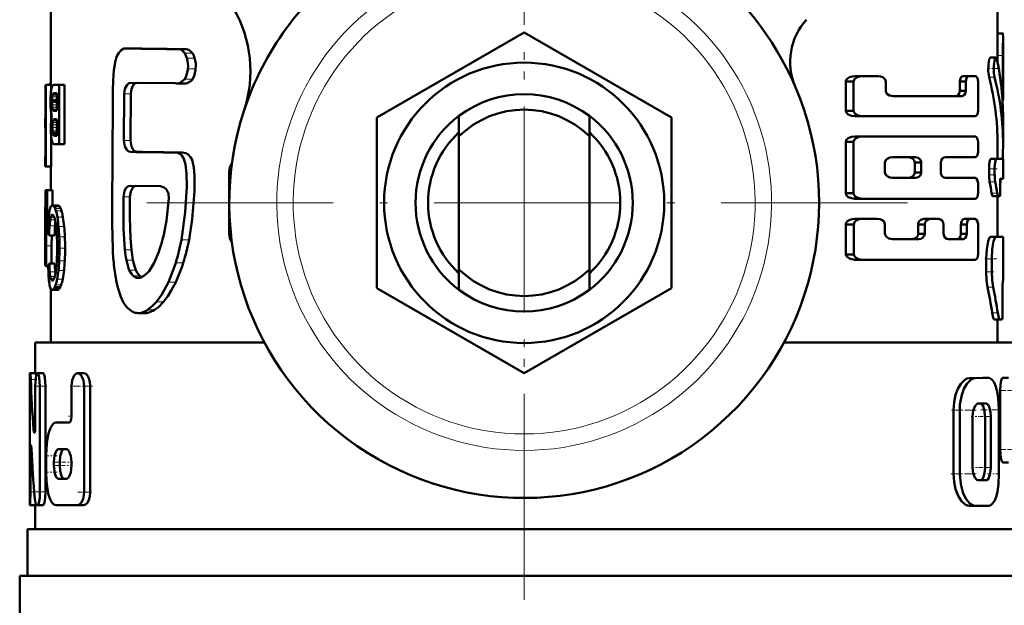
# Model space of a CAD drawing. Extents: x -1438 to 1837, y -1650 to 612.
# Tile 22 of 89: x -56 to 8, y -871 to -833. Entities that reach past the tile are written whole.
import ezdxf

# ---------------------------------------------------------------- set-up
doc = ezdxf.new("R2010")
doc.units = 0
doc.linetypes.add('DASHDOT', pattern=[18.5, 12, -3, 0.5, -3])

msp = doc.modelspace()

# ---------------------------------------------------------------- linework, layer by layer
at = {"color": 7, "linetype": 'DASHDOT', "lineweight": 18}
for p, q in [((-23.209, -819.926), (-23.209, -869.326)), ((-23.209, -821.176), (-23.209, -886.577)), ((1.491, -844.626), (-47.909, -844.626))]:
    msp.add_line(p, q, dxfattribs=at)
at = {"color": 7, "lineweight": 50}
for p, q in [((-53.709, -837.035), (-53.709, -831.126)), ((7.291, -831.126), (7.291, -833.951)), ((-32.709, -839.141), (-23.209, -833.656)), ((-23.209, -833.656), (-13.709, -839.141)), ((7.291, -833.716), (7.631, -833.716)), ((7.291, -833.716), (7.308, -833.716)), ((7.641, -833.952), (7.641, -838.016)), ((-48.679, -834.693), (-48.875, -834.684)), ((-48.454, -834.684), (-48.875, -834.684)), ((-48.254, -834.693), (-48.454, -834.684)), ((-44.984, -834.734), (-45.472, -834.734)), ((6.821, -835.278), (7.177, -835.278)), ((7.284, -835.151), (7.284, -835.592)), ((7.634, -837.447), (7.634, -835.151)), ((-45.414, -836.923), (-45.065, -836.657)), ((-1.413, -836.469), (-1.911, -836.469)), ((-1.413, -836.469), (-0.411, -836.469)), ((5.463, -836.469), (5.086, -836.469)), ((5.463, -836.469), (5.835, -836.469)), ((-54.046, -839.171), (-54.046, -837.035)), ((-54.046, -837.035), (-54.022, -837.035)), ((-53.672, -837.035), (-54.022, -837.035)), ((-54.022, -842.29), (-54.022, -837.035)), ((-53.709, -836.949), (-53.738, -836.949)), ((-53.672, -837.035), (-53.672, -837.305)), ((-53.509, -837.035), (-53.172, -837.035)), ((-52.812, -837.035), (-53.172, -837.035)), ((-53.172, -840.842), (-53.172, -837.035)), ((-52.812, -837.035), (-52.812, -840.842)), ((-45.688, -836.921), (-48.541, -836.895)), ((-45.057, -836.938), (-45.543, -836.938)), ((-1.984, -836.816), (-2.496, -836.816)), ((-2.496, -836.816), (-2.496, -838.695)), ((-1.984, -838.695), (-1.984, -836.816)), ((0.084, -837.414), (0.084, -836.816)), ((5.236, -836.816), (4.856, -836.816)), ((4.856, -836.816), (4.856, -837.414)), ((5.236, -837.414), (5.236, -836.816)), ((6.028, -838.695), (6.028, -836.816)), ((-53.67, -837.296), (-53.677, -837.338)), ((-53.308, -837.597), (-53.549, -837.597)), ((-53.308, -837.575), (-53.517, -837.575)), ((-53.47, -837.565), (-53.308, -837.565)), ((-53.308, -838.709), (-53.308, -837.565)), ((-48.972, -837.618), (-48.99, -840.611)), ((-48.552, -837.618), (-48.57, -840.611)), ((0.555, -837.761), (4.996, -837.761)), ((5.236, -837.414), (4.856, -837.414)), ((-53.628, -838.052), (-53.629, -838.132)), ((-53.308, -838.132), (-53.629, -838.132)), ((-53.626, -837.984), (-53.628, -838.052)), ((-53.308, -838.052), (-53.628, -838.052)), ((7.607, -838.021), (7.641, -838.021)), ((7.641, -838.021), (7.641, -838.016)), ((-54.059, -839.171), (-54.046, -839.171)), ((-54.059, -839.171), (-54.059, -839.792)), ((-53.672, -838.885), (-53.672, -839.225)), ((-53.562, -838.668), (-53.546, -838.684)), ((-53.546, -838.684), (-53.521, -838.699)), ((-53.308, -838.684), (-53.546, -838.684)), ((-53.521, -838.699), (-53.495, -838.706)), ((-53.308, -838.699), (-53.521, -838.699)), ((-53.308, -838.705), (-53.495, -838.705)), ((-53.495, -838.706), (-53.461, -838.709)), ((-53.461, -838.709), (-53.457, -838.709)), ((-53.457, -838.709), (-53.308, -838.709)), ((-32.709, -850.111), (-32.709, -839.141)), ((-27.409, -840.341), (-27.409, -839.026)), ((-19.009, -840.341), (-19.009, -839.026)), ((-13.709, -839.141), (-13.709, -850.111)), ((-1.984, -838.695), (-2.496, -838.695)), ((-1.413, -839.044), (-1.911, -839.044)), ((-1.413, -839.044), (5.835, -839.044)), ((7.641, -839.101), (7.641, -840.856)), ((-54.059, -839.792), (-54.046, -839.792)), ((-54.057, -839.792), (-54.053, -839.81)), ((-54.053, -839.81), (-54.047, -839.854)), ((-54.046, -841.67), (-54.046, -839.792)), ((-53.526, -839.266), (-53.54, -839.283)), ((-53.308, -839.283), (-53.54, -839.283)), ((-53.308, -839.267), (-53.526, -839.267)), ((-53.478, -839.243), (-53.502, -839.25)), ((-53.308, -839.251), (-53.502, -839.251)), ((-53.441, -839.24), (-53.478, -839.243)), ((-53.441, -839.24), (-53.308, -839.24)), ((-53.308, -840.308), (-53.308, -839.24)), ((-54.047, -839.854), (-54.046, -839.865)), ((-53.672, -840.43), (-53.672, -842.29)), ((-53.57, -840.19), (-53.584, -840.125)), ((-53.308, -840.125), (-53.584, -840.125)), ((-53.308, -840.19), (-53.57, -840.19)), ((-53.444, -840.308), (-53.308, -840.308)), ((-27.409, -848.911), (-27.409, -840.341)), ((-19.009, -840.341), (-19.009, -848.911)), ((-1.413, -840.346), (-1.911, -840.346)), ((-1.413, -840.346), (5.835, -840.346)), ((-53.468, -840.842), (-53.172, -840.842)), ((-52.812, -840.842), (-53.172, -840.842)), ((-1.984, -840.697), (-2.496, -840.697)), ((-2.496, -840.697), (-2.496, -844.009)), ((-1.984, -844.009), (-1.984, -840.697)), ((6.028, -841.332), (6.028, -840.697)), ((7.291, -840.855), (7.291, -841.803)), ((-54.059, -841.67), (-54.046, -841.67)), ((-54.059, -841.67), (-54.059, -842.29)), ((-54.054, -841.667), (-54.057, -841.67)), ((-54.052, -841.659), (-54.054, -841.667)), ((-54.048, -841.641), (-54.052, -841.659)), ((-54.046, -841.629), (-54.048, -841.641)), ((-45.73, -841.384), (-45.767, -841.385)), ((-45.248, -841.384), (-45.73, -841.384)), ((0.51, -841.694), (1.99, -841.694)), ((3.935, -841.684), (5.835, -841.684)), ((-54.059, -842.29), (-54.022, -842.29)), ((-53.708, -842.291), (-54.058, -842.291)), ((-53.672, -842.29), (-54.022, -842.29)), ((-53.709, -843.805), (-53.709, -842.29)), ((0.036, -842.668), (0.036, -842.038)), ((2.374, -842.038), (1.951, -842.038)), ((1.951, -842.038), (1.951, -842.668)), ((2.374, -842.668), (2.374, -842.038)), ((3.627, -842.671), (3.627, -842.035)), ((6.859, -841.803), (7.214, -841.803)), ((7.214, -841.803), (7.641, -841.803)), ((7.641, -841.803), (7.641, -843.078)), ((-42.209, -846.626), (-42.209, -842.626)), ((2.374, -842.668), (1.951, -842.668)), ((6.744, -842.44), (6.744, -842.814)), ((7.1, -842.814), (7.1, -842.44)), ((-46.642, -843.551), (-48.595, -843.525)), ((0.51, -843.012), (1.99, -843.012)), ((3.935, -843.022), (5.835, -843.022)), ((6.028, -844.009), (6.028, -843.374)), ((7.456, -843.65), (7.453, -843.622)), ((7.477, -843.078), (7.641, -843.078)), ((-53.977, -843.805), (-54.056, -843.805)), ((-54.056, -844.884), (-54.056, -843.805)), ((-53.977, -844.884), (-53.977, -843.805)), ((-53.977, -843.805), (-53.939, -843.805)), ((-53.587, -843.805), (-53.939, -843.805)), ((-53.939, -845.415), (-53.939, -843.805)), ((-53.587, -843.805), (-53.587, -844.794)), ((-1.984, -844.009), (-2.496, -844.009)), ((6.976, -844.194), (7.33, -844.194)), ((7.291, -844.194), (7.291, -846.809)), ((7.306, -844.258), (7.291, -844.319)), ((7.306, -844.258), (7.318, -844.194)), ((7.33, -844.194), (7.43, -844.194)), ((-54.059, -844.884), (-53.977, -844.884)), ((-54.059, -844.884), (-54.059, -848.691)), ((-53.256, -844.794), (-53.612, -844.794)), ((-1.413, -844.36), (-1.911, -844.36)), ((-1.413, -844.36), (5.835, -844.36)), ((-54.059, -848.157), (-54.059, -845.415)), ((-54.059, -845.415), (-54.003, -845.415)), ((-53.964, -845.415), (-53.939, -845.415)), ((-53.822, -845.415), (-53.939, -845.415)), ((-49.742, -845.978), (-49.716, -847.577)), ((-1.981, -846.013), (-2.493, -846.013)), ((-2.482, -847.941), (-2.493, -846.013)), ((-1.971, -847.941), (-1.981, -846.013)), ((-1.41, -845.662), (-1.908, -845.662)), ((-1.41, -845.662), (-0.461, -845.662)), ((0.036, -846.611), (0.036, -846.011)), ((2.594, -846.011), (2.174, -846.011)), ((2.174, -846.011), (2.174, -846.611)), ((2.95, -845.662), (2.536, -845.662)), ((2.594, -846.611), (2.594, -846.011)), ((2.95, -845.662), (3.498, -845.662)), ((3.812, -846.611), (3.812, -846.011)), ((5.305, -846.011), (4.926, -846.011)), ((4.926, -846.011), (4.926, -846.611)), ((5.528, -845.662), (5.152, -845.662)), ((5.305, -846.611), (5.305, -846.011)), ((5.528, -845.662), (5.835, -845.662)), ((6.028, -847.939), (6.028, -846.011)), ((-54.002, -847.397), (-53.994, -846.527)), ((-53.458, -846.727), (-53.811, -846.727)), ((-53.651, -847.397), (-53.646, -846.727)), ((2.594, -846.611), (2.174, -846.611)), ((5.305, -846.611), (4.926, -846.611)), ((7.291, -846.806), (7.641, -846.809)), ((7.641, -846.809), (7.641, -849.644)), ((-54.005, -848.691), (-54.002, -847.397)), ((-53.654, -848.537), (-53.651, -847.397)), ((0.51, -846.959), (2.221, -846.959)), ((4.111, -846.959), (5.069, -846.959)), ((-47.054, -848.498), (-46.749, -847.771)), ((-1.971, -847.941), (-2.482, -847.941)), ((-54.059, -848.157), (-54.03, -848.157)), ((-54.059, -848.691), (-54.005, -848.691)), ((-53.872, -848.691), (-54.005, -848.691)), ((-53.449, -848.537), (-53.802, -848.537)), ((-47.374, -849.017), (-47.054, -848.498)), ((-1.4, -848.285), (-1.898, -848.285)), ((-1.4, -848.285), (5.835, -848.285)), ((6.555, -849.062), (6.555, -848.232)), ((6.914, -849.062), (6.914, -848.232)), ((-53.873, -848.769), (-53.911, -848.769)), ((-53.873, -848.777), (-53.893, -848.777)), ((-53.407, -849.194), (-53.419, -849.07)), ((-27.409, -848.911), (-27.409, -850.226)), ((-19.009, -848.911), (-19.009, -850.226)), ((-53.566, -849.617), (-53.65, -849.617)), ((-53.611, -849.634), (-53.613, -849.634)), ((-48.114, -849.46), (-48.073, -849.463)), ((7.641, -849.644), (7.627, -849.645)), ((-53.709, -853.626), (-53.709, -850.148)), ((-53.258, -850.229), (-53.613, -850.229)), ((-53.203, -850.209), (-53.558, -850.209)), ((-53.092, -850.051), (-53.449, -850.051)), ((-23.209, -855.596), (-32.709, -850.111)), ((-13.709, -850.111), (-23.209, -855.596)), ((7.61, -850.916), (7.607, -850.855)), ((-47.636, -851.721), (-48.072, -851.721)), ((7.079, -852.127), (7.431, -852.127)), ((7.291, -852.127), (7.291, -853.626)), ((7.584, -852.126), (7.431, -852.127)), ((-54.709, -853.626), (-39.942, -853.626)), ((-54.709, -855.58), (-54.709, -853.626)), ((-6.476, -853.626), (8.291, -853.626)), ((-55.046, -855.58), (-55.033, -855.58)), ((-54.683, -855.58), (-55.033, -855.58)), ((-54.877, -855.58), (-54.709, -855.579)), ((-54.209, -855.58), (-54.565, -855.58)), ((-51.589, -855.586), (-51.977, -855.586)), ((6.325, -855.889), (5.48, -855.903)), ((6.698, -855.889), (5.864, -855.903)), ((6.329, -855.889), (6.701, -855.889)), ((7.635, -855.888), (7.993, -855.888)), ((-55.059, -863.233), (-55.059, -856.43)), ((-54.704, -859.005), (-54.704, -856.43)), ((-54.401, -863.233), (-54.401, -856.43)), ((-54.044, -856.43), (-54.044, -863.233)), ((-52.366, -858.35), (-52.366, -856.437)), ((-51.557, -863.24), (-51.557, -856.437)), ((-51.163, -856.437), (-51.163, -863.24)), ((7.453, -856.712), (7.453, -860.51)), ((6.547, -857.552), (6.045, -857.553)), ((4.454, -862.076), (4.453, -857.967)), ((4.852, -862.076), (4.851, -857.967)), ((7.378, -862.072), (7.377, -857.95)), ((-53.359, -858.775), (-52.549, -858.775)), ((5.677, -861.663), (5.677, -858.379)), ((6.479, -861.661), (6.479, -858.377)), ((6.85, -861.661), (6.85, -858.377)), ((-55.01, -863.233), (-55.01, -860.658)), ((-53.211, -860.476), (-52.725, -860.476)), ((-54.001, -861.964), (-54.001, -860.901)), ((-53.5, -861.539), (-53.5, -861.326)), ((-53.132, -861.326), (-53.132, -861.539)), ((-52.366, -861.539), (-52.366, -861.326)), ((7.635, -861.333), (7.992, -861.333)), ((-53.211, -862.389), (-52.725, -862.389)), ((6.174, -862.486), (6.03, -862.487)), ((6.549, -862.486), (6.047, -862.487)), ((-54.696, -864.083), (-55.046, -864.083)), ((-54.958, -864.084), (-54.96, -864.084)), ((-54.709, -864.084), (-54.958, -864.084)), ((-54.709, -865.626), (-54.709, -864.083)), ((-54.628, -864.083), (-54.565, -864.083)), ((-54.209, -864.083), (-54.565, -864.083)), ((-53.359, -864.09), (-51.977, -864.09)), ((-51.589, -864.09), (-51.977, -864.09)), ((5.482, -864.138), (5.865, -864.138)), ((6.703, -864.136), (5.866, -864.138)), ((-55.209, -865.626), (8.791, -865.626)), ((-55.209, -868.626), (-55.209, -865.626)), ((-55.709, -868.626), (-23.209, -868.626)), ((-55.709, -868.626), (-55.709, -871.739)), ((-23.209, -868.626), (9.291, -868.626))]:
    msp.add_line(p, q, dxfattribs=at)
at = {"color": 7, "lineweight": 18}
for p, q in [((-48.254, -834.693), (-48.679, -834.693)), ((-44.583, -834.98), (-45.08, -834.98)), ((-44.439, -835.302), (-44.939, -835.302)), ((7.284, -835.151), (7.634, -835.151)), ((-44.375, -835.997), (-44.876, -835.997)), ((-44.568, -836.657), (-45.065, -836.657)), ((6.744, -836.541), (7.1, -836.541)), ((-53.709, -837.034), (-53.811, -837.034)), ((-44.925, -836.923), (-45.414, -836.923)), ((-53.308, -837.807), (-53.615, -837.807)), ((-53.308, -837.693), (-53.596, -837.693)), ((-53.308, -837.642), (-53.579, -837.642)), ((-48.552, -837.618), (-48.972, -837.618)), ((7.562, -837.447), (7.634, -837.447)), ((-53.308, -837.984), (-53.626, -837.984)), ((-53.308, -838.306), (-53.625, -838.306)), ((-53.308, -838.471), (-53.611, -838.471)), ((-53.308, -838.598), (-53.589, -838.598)), ((-53.308, -838.668), (-53.562, -838.668)), ((-53.308, -839.77), (-53.604, -839.77)), ((-53.308, -839.599), (-53.599, -839.599)), ((-53.308, -839.456), (-53.585, -839.456)), ((-53.308, -839.345), (-53.563, -839.345)), ((-53.308, -839.243), (-53.478, -839.243)), ((-53.308, -839.988), (-53.598, -839.988)), ((-53.308, -840.237), (-53.552, -840.237)), ((-53.308, -840.278), (-53.522, -840.278)), ((-53.308, -840.299), (-53.49, -840.299)), ((-48.57, -840.611), (-48.99, -840.611)), ((-48.141, -841.347), (-48.568, -841.347)), ((-42.103, -842.626), (-42.209, -842.626)), ((6.744, -842.44), (7.1, -842.44)), ((6.744, -842.814), (7.1, -842.814)), ((6.779, -843.265), (7.135, -843.265)), ((-48.605, -844.237), (-49.024, -844.237)), ((6.907, -844.007), (7.262, -844.007)), ((7.291, -844.258), (7.306, -844.258)), ((-53.188, -844.818), (-53.544, -844.818)), ((-53.128, -844.881), (-53.484, -844.881)), ((-53.515, -845.474), (-53.683, -845.474)), ((-53.558, -845.412), (-53.647, -845.412)), ((-53.067, -844.992), (-53.424, -844.992)), ((-53.013, -845.14), (-53.372, -845.14)), ((-53.856, -845.851), (-53.981, -845.851)), ((-53.431, -846.11), (-53.784, -846.11)), ((-53.428, -845.727), (-53.744, -845.727)), ((-53.471, -845.578), (-53.715, -845.578)), ((-52.922, -845.546), (-53.282, -845.546)), ((-52.846, -846.142), (-53.206, -846.142)), ((-53.884, -846.527), (-53.994, -846.527)), ((-42.209, -846.626), (-42.103, -846.626)), ((-53.651, -847.397), (-54.002, -847.397)), ((-52.8, -846.811), (-53.161, -846.811)), ((-44.798, -847.005), (-45.289, -847.005)), ((6.837, -846.814), (7.192, -846.814)), ((-52.784, -847.551), (-53.145, -847.551)), ((-48.513, -847.652), (-48.934, -847.652)), ((-52.804, -848.354), (-53.164, -848.354)), ((-48.413, -848.312), (-48.836, -848.312)), ((-45.174, -848.486), (-45.657, -848.486)), ((6.555, -848.232), (6.914, -848.232)), ((-53.874, -848.745), (-53.926, -848.745)), ((-53.419, -849.07), (-53.772, -849.07)), ((-52.854, -848.984), (-53.214, -848.984)), ((-48.226, -848.951), (-48.652, -848.951)), ((-47.977, -849.328), (-48.406, -849.328)), ((6.555, -849.062), (6.914, -849.062)), ((-53.448, -849.373), (-53.736, -849.373)), ((-53.485, -849.486), (-53.712, -849.486)), ((-53.525, -849.569), (-53.683, -849.569)), ((-53.036, -849.912), (-53.394, -849.912)), ((-52.936, -849.529), (-53.295, -849.529)), ((-48.033, -849.46), (-48.114, -849.46)), ((-45.66, -849.737), (-46.133, -849.737)), ((-53.148, -850.15), (-53.504, -850.15)), ((6.645, -850.064), (7.003, -850.064)), ((-46.446, -851), (-46.904, -851)), ((-47.451, -851.703), (-47.89, -851.703)), ((-47.022, -851.52), (-47.468, -851.52)), ((6.943, -851.713), (7.297, -851.713)), ((-54.686, -855.993), (-54.995, -855.993)), ((5.48, -855.903), (5.864, -855.903)), ((6.325, -855.889), (6.698, -855.889)), ((-54.044, -856.43), (-54.401, -856.43)), ((-51.163, -856.437), (-51.557, -856.437)), ((7.453, -856.712), (7.812, -856.712)), ((4.453, -857.967), (4.851, -857.967)), ((6.478, -858.377), (6.849, -858.377)), ((-54.713, -859.224), (-54.813, -859.224)), ((-54.946, -860.658), (-55.01, -860.658)), ((7.452, -860.51), (7.812, -860.51)), ((-53.132, -861.326), (-53.5, -861.326)), ((-53.132, -861.539), (-53.5, -861.539)), ((6.479, -861.661), (6.85, -861.661)), ((4.454, -862.076), (4.852, -862.076)), ((6.174, -862.486), (6.549, -862.486)), ((-54.777, -863.233), (-55.01, -863.233)), ((-54.044, -863.233), (-54.401, -863.233)), ((-51.163, -863.24), (-51.557, -863.24))]:
    msp.add_line(p, q, dxfattribs=at)
at = {"color": 7, "linetype": 'DASHDOT', "lineweight": 18, "ltscale": 0.000516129}
msp.add_line((7.289, -834.29), (7.31, -834.29), dxfattribs=at)
at = {"color": 7, "linetype": 'DASHDOT', "lineweight": 18, "ltscale": 0.010733}
msp.add_line((7.248, -835.151), (7.678, -835.151), dxfattribs=at)
at = {"color": 7, "linetype": 'DASHDOT', "lineweight": 18, "ltscale": 0.017414}
msp.add_line((6.609, -835.98), (7.306, -835.98), dxfattribs=at)
at = {"color": 7, "linetype": 'DASHDOT', "lineweight": 18, "ltscale": 0.002367}
msp.add_line((7.554, -837.447), (7.649, -837.447), dxfattribs=at)
at = {"color": 7, "linetype": 'DASHDOT', "lineweight": 18, "ltscale": 0.014499}
msp.add_line((6.682, -842.44), (7.262, -842.44), dxfattribs=at)
at = {"color": 7, "linetype": 'DASHDOT', "lineweight": 18, "ltscale": 0.011735}
msp.add_line((6.704, -842.814), (7.174, -842.814), dxfattribs=at)
at = {"color": 7, "linetype": 'DASHDOT', "lineweight": 18, "ltscale": 0.001088}
msp.add_line((7.48, -843.397), (7.437, -843.397), dxfattribs=at)
at = {"color": 7, "linetype": 'DASHDOT', "lineweight": 18, "ltscale": 0.001123}
msp.add_line((7.426, -843.875), (7.471, -843.875), dxfattribs=at)
at = {"color": 7, "linetype": 'DASHDOT', "lineweight": 18, "ltscale": 0.020022}
msp.add_line((6.458, -848.231), (7.259, -848.231), dxfattribs=at)
at = {"color": 7, "linetype": 'DASHDOT', "lineweight": 18, "ltscale": 0.014108}
msp.add_line((6.486, -849.061), (7.05, -849.061), dxfattribs=at)
at = {"color": 7, "linetype": 'DASHDOT', "lineweight": 18, "ltscale": 0.000960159}
msp.add_line((7.63, -850.353), (7.591, -850.353), dxfattribs=at)
at = {"color": 7, "linetype": 'DASHDOT', "lineweight": 18, "ltscale": 0.001202}
msp.add_line((7.58, -851.417), (7.628, -851.417), dxfattribs=at)
at = {"color": 7, "linetype": 'DASHDOT', "lineweight": 18, "ltscale": 0.000461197}
msp.add_line((-55.044, -856.43), (-55.063, -856.43), dxfattribs=at)
at = {"color": 7, "linetype": 'DASHDOT', "lineweight": 18, "ltscale": 0.020982}
msp.add_line((-53.95, -856.43), (-54.789, -856.43), dxfattribs=at)
at = {"color": 7, "linetype": 'DASHDOT', "lineweight": 18, "ltscale": 0.037947}
msp.add_line((-51.015, -856.437), (-52.532, -856.437), dxfattribs=at)
at = {"color": 7, "linetype": 'DASHDOT', "lineweight": 18, "ltscale": 0.021974}
msp.add_line((7.361, -856.712), (8.24, -856.712), dxfattribs=at)
at = {"color": 7, "linetype": 'DASHDOT', "lineweight": 18, "ltscale": 0.042322}
msp.add_line((4.312, -857.966), (6.005, -857.966), dxfattribs=at)
at = {"color": 7, "linetype": 'DASHDOT', "lineweight": 18, "ltscale": 0.033036}
msp.add_line((6.215, -857.952), (7.537, -857.952), dxfattribs=at)
at = {"color": 7, "linetype": 'DASHDOT', "lineweight": 18, "ltscale": 0.006094}
msp.add_line((-52.569, -858.35), (-52.326, -858.35), dxfattribs=at)
at = {"color": 7, "linetype": 'DASHDOT', "lineweight": 18, "ltscale": 0.012237}
msp.add_line((5.597, -858.378), (6.086, -858.378), dxfattribs=at)
at = {"color": 7, "linetype": 'DASHDOT', "lineweight": 18, "ltscale": 0.020307}
msp.add_line((6.12, -858.377), (6.932, -858.377), dxfattribs=at)
at = {"color": 7, "linetype": 'DASHDOT', "lineweight": 18, "ltscale": 0.003525}
msp.add_line((-54.825, -859.005), (-54.684, -859.005), dxfattribs=at)
at = {"color": 7, "linetype": 'DASHDOT', "lineweight": 18, "ltscale": 0.002077}
msp.add_line((-55.022, -860.658), (-54.939, -860.658), dxfattribs=at)
at = {"color": 7, "linetype": 'DASHDOT', "lineweight": 18, "ltscale": 0.022171}
msp.add_line((7.352, -860.51), (8.239, -860.51), dxfattribs=at)
at = {"color": 7, "linetype": 'DASHDOT', "lineweight": 18, "ltscale": 0.019386}
msp.add_line((-53.294, -860.901), (-54.07, -860.901), dxfattribs=at)
at = {"color": 7, "linetype": 'DASHDOT', "lineweight": 18, "ltscale": 0.019858}
msp.add_line((-52.773, -861.326), (-53.567, -861.326), dxfattribs=at)
at = {"color": 7, "linetype": 'DASHDOT', "lineweight": 18, "ltscale": 0.011973}
msp.add_line((-52.287, -861.326), (-52.765, -861.326), dxfattribs=at)
at = {"color": 7, "linetype": 'DASHDOT', "lineweight": 18, "ltscale": 0.021267}
msp.add_line((-53.288, -861.964), (-54.139, -861.964), dxfattribs=at)
at = {"color": 7, "linetype": 'DASHDOT', "lineweight": 18, "ltscale": 0.020281}
msp.add_line((-52.771, -861.539), (-53.582, -861.539), dxfattribs=at)
at = {"color": 7, "linetype": 'DASHDOT', "lineweight": 18, "ltscale": 0.010834}
msp.add_line((-52.328, -861.539), (-52.762, -861.539), dxfattribs=at)
at = {"color": 7, "linetype": 'DASHDOT', "lineweight": 18, "ltscale": 0.01142}
msp.add_line((5.628, -861.662), (6.085, -861.662), dxfattribs=at)
at = {"color": 7, "linetype": 'DASHDOT', "lineweight": 18, "ltscale": 0.02124}
msp.add_line((6.103, -861.661), (6.953, -861.661), dxfattribs=at)
at = {"color": 7, "linetype": 'DASHDOT', "lineweight": 18, "ltscale": 0.043357}
msp.add_line((4.277, -862.075), (6.011, -862.075), dxfattribs=at)
at = {"color": 7, "linetype": 'DASHDOT', "lineweight": 18, "ltscale": 0.020263}
msp.add_line((6.636, -862.073), (7.446, -862.073), dxfattribs=at)
at = {"color": 7, "linetype": 'DASHDOT', "lineweight": 18, "ltscale": 0.011318}
msp.add_line((-54.647, -863.233), (-55.1, -863.233), dxfattribs=at)
at = {"color": 7, "linetype": 'DASHDOT', "lineweight": 18, "ltscale": 0.016153}
msp.add_line((-53.972, -863.233), (-54.618, -863.233), dxfattribs=at)
at = {"color": 7, "linetype": 'DASHDOT', "lineweight": 18, "ltscale": 0.02459}
msp.add_line((-51.075, -863.24), (-52.059, -863.24), dxfattribs=at)
at = {"color": 7, "lineweight": 50}
for points in [[(7.631, -833.716), (7.632, -833.716), (7.633, -833.718), (7.634, -833.722), (7.636, -833.736), (7.641, -833.951)], [(-48.998, -834.7), (-49.174, -834.787), (-49.326, -834.959), (-49.441, -835.183), (-49.532, -835.464), (-49.646, -836.088), (-49.696, -836.745), (-49.703, -837.416)], [(-45.08, -834.98), (-45.215, -834.832), (-45.346, -834.756), (-45.472, -834.734)], [(-44.583, -834.98), (-44.652, -834.897), (-44.812, -834.773), (-44.984, -834.734)], [(-44.939, -835.302), (-44.974, -835.197), (-45.08, -834.98)], [(-44.439, -835.302), (-44.5, -835.132), (-44.583, -834.98)], [(6.821, -835.278), (6.813, -835.28), (6.798, -835.291), (6.782, -835.313), (6.753, -835.385), (6.698, -835.725), (6.692, -836.136), (6.744, -836.541)], [(7.177, -835.278), (7.166, -835.281), (7.146, -835.3), (7.126, -835.337), (7.091, -835.456), (7.048, -835.833), (7.056, -836.25), (7.1, -836.541)], [(7.248, -835.419), (7.208, -835.302), (7.192, -835.284), (7.177, -835.278)], [(-45.065, -836.657), (-44.977, -836.481), (-44.883, -836.068), (-44.876, -835.997)], [(-44.568, -836.657), (-44.478, -836.481), (-44.382, -836.068), (-44.375, -835.997)], [(-44.925, -836.923), (-44.629, -836.741), (-44.568, -836.657)], [(-1.911, -836.469), (-2.087, -836.487), (-2.257, -836.538), (-2.385, -836.615), (-2.48, -836.738), (-2.496, -836.816)], [(-1.413, -836.469), (-1.586, -836.487), (-1.753, -836.539), (-1.849, -836.594), (-1.93, -836.672), (-1.984, -836.816)], [(0.084, -836.816), (0.043, -836.677), (-0.106, -836.542), (-0.254, -836.487), (-0.411, -836.469)], [(5.086, -836.469), (4.992, -836.501), (4.91, -836.595), (4.856, -836.816)], [(5.463, -836.469), (5.37, -836.501), (5.289, -836.595), (5.236, -836.816)], [(6.028, -836.816), (5.986, -836.596), (5.907, -836.494), (5.835, -836.469)], [(-48.972, -837.618), (-48.926, -837.291), (-48.791, -837.025), (-48.672, -836.927), (-48.541, -836.895)], [(-48.552, -837.618), (-48.512, -837.315), (-48.393, -837.057), (-48.286, -836.951), (-48.164, -836.899)], [(-49.703, -837.416), (-49.708, -838.248), (-49.743, -844.932), (-49.742, -845.978)], [(0.555, -837.761), (0.32, -837.713), (0.163, -837.604), (0.107, -837.518), (0.084, -837.414)], [(4.856, -837.414), (4.822, -837.592), (4.759, -837.693), (4.678, -837.748), (4.613, -837.761)], [(5.236, -837.414), (5.203, -837.591), (5.14, -837.692), (5.061, -837.748), (4.996, -837.761)], [(-1.911, -839.044), (-2.122, -839.019), (-2.327, -838.939), (-2.441, -838.84), (-2.496, -838.695)], [(-1.984, -838.695), (-1.969, -838.772), (-1.879, -838.895), (-1.687, -838.999), (-1.413, -839.044)], [(5.835, -839.044), (5.89, -839.03), (5.926, -839.004), (5.985, -838.918), (6.028, -838.695)], [(-1.911, -840.346), (-2.122, -840.371), (-2.326, -840.452), (-2.442, -840.552), (-2.496, -840.697)], [(-1.413, -840.346), (-1.619, -840.371), (-1.82, -840.452), (-1.932, -840.553), (-1.984, -840.697)], [(6.028, -840.697), (6.003, -840.522), (5.933, -840.393), (5.888, -840.359), (5.835, -840.346)], [(-48.568, -841.347), (-48.698, -841.311), (-48.816, -841.209), (-48.931, -840.992), (-48.99, -840.611)], [(-48.141, -841.347), (-48.273, -841.312), (-48.393, -841.21), (-48.51, -840.992), (-48.57, -840.611)], [(-45.289, -847.005), (-45.04, -845.234), (-44.951, -843.602), (-44.954, -842.738), (-45.017, -842.163), (-45.131, -841.793), (-45.259, -841.588), (-45.391, -841.472), (-45.545, -841.406), (-45.73, -841.384)], [(-44.798, -847.005), (-44.591, -845.683), (-44.458, -843.882), (-44.449, -842.865), (-44.489, -842.342), (-44.546, -842.047), (-44.608, -841.855), (-44.697, -841.682), (-44.846, -841.512), (-44.996, -841.426), (-45.248, -841.384)], [(0.51, -841.694), (0.343, -841.717), (0.182, -841.791), (0.086, -841.886), (0.036, -842.038)], [(1.951, -842.038), (1.921, -841.907), (1.852, -841.807), (1.761, -841.742), (1.561, -841.694)], [(2.374, -842.038), (2.363, -841.957), (2.3, -841.833), (2.174, -841.735), (1.99, -841.694)], [(3.627, -842.035), (3.648, -841.909), (3.718, -841.788), (3.815, -841.713), (3.935, -841.684)], [(5.835, -841.684), (5.891, -841.669), (5.926, -841.643), (5.985, -841.556), (6.028, -841.332)], [(6.859, -841.803), (6.852, -841.804), (6.837, -841.816), (6.822, -841.839), (6.795, -841.916), (6.757, -842.152), (6.744, -842.44)], [(7.214, -841.803), (7.207, -841.804), (7.192, -841.816), (7.177, -841.839), (7.151, -841.915), (7.113, -842.152), (7.1, -842.44)], [(0.036, -842.668), (0.088, -842.823), (0.185, -842.917), (0.344, -842.989), (0.51, -843.012)], [(1.561, -843.012), (1.689, -842.993), (1.809, -842.935), (1.921, -842.799), (1.951, -842.668)], [(1.99, -843.012), (2.108, -842.996), (2.22, -842.945), (2.336, -842.817), (2.374, -842.668)], [(3.935, -843.022), (3.832, -843.001), (3.737, -842.938), (3.659, -842.824), (3.627, -842.671)], [(-48.595, -843.525), (-48.726, -843.557), (-48.842, -843.653), (-48.957, -843.858), (-49.024, -844.237)], [(-48.226, -843.53), (-48.345, -843.583), (-48.449, -843.69), (-48.549, -843.894), (-48.605, -844.237)], [(-46.091, -844.344), (-46.124, -844.031), (-46.254, -843.767), (-46.398, -843.63), (-46.642, -843.551)], [(6.028, -843.374), (6.003, -843.198), (5.933, -843.07), (5.888, -843.036), (5.835, -843.022)], [(7.453, -843.622), (7.455, -843.154), (7.466, -843.094), (7.471, -843.083), (7.473, -843.08), (7.475, -843.078), (7.477, -843.078)], [(-49.024, -844.237), (-49.02, -846.272), (-48.934, -847.652)], [(-48.605, -844.237), (-48.61, -845.561), (-48.574, -846.907), (-48.513, -847.652)], [(-1.911, -844.36), (-2.123, -844.335), (-2.327, -844.254), (-2.442, -844.154), (-2.496, -844.009)], [(-1.984, -844.009), (-1.969, -844.086), (-1.88, -844.209), (-1.756, -844.288), (-1.62, -844.335), (-1.413, -844.36)], [(5.835, -844.36), (5.891, -844.345), (5.926, -844.32), (5.985, -844.233), (6.028, -844.009)], [(6.907, -844.007), (6.942, -844.151), (6.962, -844.187), (6.971, -844.193), (6.976, -844.194)], [(7.262, -844.007), (7.296, -844.151), (7.316, -844.187), (7.325, -844.193), (7.33, -844.194)], [(7.43, -844.194), (7.433, -844.193), (7.435, -844.192), (7.438, -844.186), (7.443, -844.172), (7.452, -844.127), (7.466, -843.893), (7.456, -843.65)], [(-46.431, -846.689), (-46.251, -845.765), (-46.091, -844.344)], [(-1.908, -845.662), (-2.074, -845.677), (-2.237, -845.724), (-2.385, -845.811), (-2.477, -845.935), (-2.493, -846.013)], [(-1.41, -845.662), (-1.618, -845.687), (-1.818, -845.768), (-1.929, -845.869), (-1.981, -846.013)], [(0.036, -846.011), (0.012, -845.904), (-0.048, -845.816), (-0.154, -845.735), (-0.275, -845.687), (-0.461, -845.662)], [(2.536, -845.662), (2.35, -845.713), (2.246, -845.804), (2.182, -845.943), (2.174, -846.011)], [(3.812, -846.011), (3.79, -845.884), (3.72, -845.763), (3.622, -845.69), (3.498, -845.662)], [(5.152, -845.662), (5.059, -845.694), (4.978, -845.789), (4.926, -846.011)], [(5.528, -845.662), (5.437, -845.694), (5.358, -845.787), (5.305, -846.011)], [(6.028, -846.011), (6.003, -845.835), (5.933, -845.709), (5.888, -845.675), (5.835, -845.662)], [(0.51, -846.959), (0.274, -846.911), (0.117, -846.803), (0.06, -846.716), (0.036, -846.611)], [(2.174, -846.611), (2.146, -846.742), (2.08, -846.842), (1.991, -846.909), (1.795, -846.959)], [(2.594, -846.611), (2.567, -846.741), (2.481, -846.862), (2.366, -846.932), (2.221, -846.959)], [(4.111, -846.959), (4.011, -846.938), (3.919, -846.876), (3.843, -846.763), (3.812, -846.611)], [(4.926, -846.611), (4.893, -846.789), (4.831, -846.89), (4.751, -846.946), (4.686, -846.959)], [(5.305, -846.611), (5.272, -846.788), (5.211, -846.89), (5.132, -846.946), (5.069, -846.959)], [(6.837, -846.814), (6.819, -846.818), (6.782, -846.848), (6.745, -846.905), (6.677, -847.094), (6.587, -847.612), (6.555, -848.232)], [(7.192, -846.814), (7.174, -846.818), (7.138, -846.847), (7.102, -846.905), (7.034, -847.094), (6.945, -847.613), (6.914, -848.232)], [(-1.898, -848.285), (-2.108, -848.26), (-2.246, -848.215), (-2.41, -848.103), (-2.466, -848.018), (-2.482, -847.941)], [(-1.971, -847.941), (-1.955, -848.017), (-1.864, -848.139), (-1.672, -848.242), (-1.4, -848.285)], [(5.835, -848.285), (5.89, -848.271), (5.942, -848.229), (5.985, -848.16), (6.028, -847.939)], [(-48.836, -848.312), (-48.698, -848.837), (-48.652, -848.951)], [(-48.413, -848.312), (-48.296, -848.773), (-48.226, -848.951)], [(-46.133, -849.737), (-45.736, -848.727), (-45.657, -848.486)], [(-45.66, -849.737), (-45.252, -848.721), (-45.174, -848.486)], [(-49.62, -848.783), (-49.495, -849.614), (-49.406, -850.004)], [(-48.652, -848.951), (-48.516, -849.198), (-48.406, -849.328)], [(-48.226, -848.951), (-48.137, -849.121), (-47.977, -849.328)], [(-48.073, -849.463), (-47.957, -849.447), (-47.704, -849.333)], [(-47.704, -849.333), (-47.438, -849.092), (-47.374, -849.017)], [(6.555, -849.062), (6.578, -849.594), (6.645, -850.064)], [(6.914, -849.062), (6.937, -849.594), (7.003, -850.064)], [(-46.904, -851), (-46.562, -850.532), (-46.133, -849.737)], [(-46.446, -851), (-46.172, -850.644), (-45.94, -850.27), (-45.66, -849.737)], [(7.607, -850.855), (7.604, -849.942), (7.622, -849.662), (7.625, -849.647), (7.626, -849.645), (7.627, -849.645)], [(-49.406, -850.004), (-49.192, -850.673), (-49.035, -851.015), (-48.908, -851.217)], [(-48.908, -851.217), (-48.743, -851.413), (-48.464, -851.63)], [(-47.468, -851.52), (-47.172, -851.284), (-46.904, -851)], [(-47.022, -851.52), (-46.777, -851.336), (-46.446, -851)], [(7.584, -852.126), (7.586, -852.124), (7.588, -852.122), (7.592, -852.112), (7.605, -852.015), (7.615, -851.767), (7.61, -850.916)], [(6.943, -851.713), (7.014, -852.031), (7.053, -852.111), (7.07, -852.125), (7.079, -852.127)], [(7.297, -851.713), (7.367, -852.032), (7.406, -852.111), (7.423, -852.125), (7.431, -852.127)], [(-55.046, -855.58), (-55.047, -855.581), (-55.048, -855.583), (-55.049, -855.589), (-55.054, -855.659), (-55.059, -856.43)], [(-54.995, -855.993), (-55.022, -855.618), (-55.03, -855.584), (-55.031, -855.581), (-55.032, -855.58), (-55.033, -855.58)], [(-54.565, -855.58), (-54.575, -855.582), (-54.595, -855.598), (-54.614, -855.629), (-54.647, -855.729), (-54.679, -855.927), (-54.704, -856.43)], [(-54.656, -855.774), (-54.671, -855.623), (-54.678, -855.587), (-54.68, -855.582), (-54.681, -855.581), (-54.683, -855.58)], [(-54.401, -856.43), (-54.444, -855.867), (-54.496, -855.667), (-54.526, -855.607), (-54.541, -855.59), (-54.557, -855.581), (-54.565, -855.58)], [(-54.044, -856.43), (-54.087, -855.867), (-54.139, -855.667), (-54.17, -855.608), (-54.185, -855.59), (-54.201, -855.581), (-54.209, -855.58)], [(-51.977, -855.586), (-52.096, -855.625), (-52.201, -855.737), (-52.323, -856.042), (-52.366, -856.437)], [(-51.557, -856.437), (-51.607, -856.042), (-51.745, -855.734), (-51.856, -855.625), (-51.977, -855.586)], [(-51.163, -856.437), (-51.187, -856.164), (-51.254, -855.919), (-51.35, -855.738), (-51.47, -855.622), (-51.589, -855.586)], [(5.48, -855.903), (5.336, -855.928), (5.191, -855.999), (4.918, -856.271), (4.732, -856.593), (4.587, -856.984), (4.489, -857.451), (4.453, -857.967)], [(5.864, -855.903), (5.721, -855.928), (5.579, -855.999), (5.309, -856.272), (5.125, -856.594), (4.983, -856.985), (4.868, -857.61), (4.851, -857.967)], [(7.377, -857.95), (7.33, -857.152), (7.27, -856.784), (7.184, -856.458), (7.077, -856.199), (6.948, -856.011), (6.8, -855.907), (6.698, -855.889)], [(7.635, -855.888), (7.623, -855.89), (7.598, -855.907), (7.574, -855.941), (7.529, -856.05), (7.472, -856.351), (7.453, -856.712)], [(6.045, -857.553), (5.973, -857.57), (5.903, -857.621), (5.839, -857.7), (5.72, -857.997), (5.677, -858.379)], [(6.478, -858.377), (6.447, -858.01), (6.356, -857.711), (6.287, -857.609), (6.249, -857.576), (6.187, -857.553)], [(6.849, -858.377), (6.834, -858.116), (6.79, -857.878), (6.696, -857.655), (6.636, -857.586), (6.547, -857.552)], [(-53.359, -858.775), (-53.459, -858.797), (-53.554, -858.86), (-53.721, -859.102), (-53.849, -859.469), (-53.937, -859.923), (-53.987, -860.428), (-54.001, -860.901)], [(-52.366, -858.35), (-52.387, -858.546), (-52.446, -858.701), (-52.489, -858.751), (-52.513, -858.767), (-52.549, -858.775)], [(-54.765, -859.431), (-54.769, -859.43), (-54.776, -859.424), (-54.782, -859.412), (-54.794, -859.374), (-54.813, -859.224)], [(-54.704, -859.005), (-54.72, -859.287), (-54.739, -859.387), (-54.751, -859.417), (-54.756, -859.426), (-54.762, -859.43), (-54.765, -859.431)], [(-55.01, -860.658), (-55.002, -860.347), (-54.992, -860.252), (-54.989, -860.239), (-54.987, -860.235), (-54.985, -860.234), (-54.984, -860.233)], [(-54.984, -860.233), (-54.982, -860.234), (-54.981, -860.235), (-54.979, -860.239), (-54.969, -860.286), (-54.957, -860.439)], [(-53.211, -860.476), (-53.267, -860.491), (-53.303, -860.517), (-53.368, -860.606), (-53.463, -860.899), (-53.5, -861.326)], [(-52.839, -860.476), (-52.896, -860.491), (-52.932, -860.517), (-52.998, -860.606), (-53.098, -860.923), (-53.132, -861.326)], [(-52.366, -861.326), (-52.408, -860.935), (-52.526, -860.625), (-52.588, -860.544), (-52.655, -860.493), (-52.725, -860.476)], [(7.452, -860.51), (7.501, -861.056), (7.558, -861.25), (7.591, -861.307), (7.608, -861.324), (7.635, -861.333)], [(-54.001, -861.964), (-53.981, -862.527), (-53.919, -863.061), (-53.844, -863.415), (-53.744, -863.711), (-53.639, -863.907), (-53.517, -864.035), (-53.359, -864.09)], [(-53.5, -861.539), (-53.444, -862.051), (-53.355, -862.282), (-53.297, -862.353), (-53.24, -862.385), (-53.211, -862.389)], [(-53.132, -861.539), (-53.11, -861.868), (-53.045, -862.153), (-52.942, -862.338), (-52.88, -862.381), (-52.839, -862.389)], [(-52.725, -862.389), (-52.654, -862.371), (-52.586, -862.319), (-52.523, -862.237), (-52.423, -861.993), (-52.366, -861.539)], [(5.677, -861.663), (5.723, -862.053), (5.815, -862.299), (5.944, -862.453), (6.047, -862.487)], [(6.174, -862.486), (6.238, -862.469), (6.279, -862.438), (6.352, -862.337), (6.447, -862.035), (6.479, -861.661)], [(6.549, -862.486), (6.612, -862.469), (6.653, -862.438), (6.725, -862.337), (6.819, -862.035), (6.85, -861.661)], [(4.454, -862.076), (4.489, -862.582), (4.588, -863.057), (4.752, -863.488), (4.964, -863.829), (5.209, -864.053), (5.345, -864.116), (5.482, -864.138)], [(4.852, -862.076), (4.911, -862.739), (5.078, -863.334), (5.266, -863.705), (5.493, -863.975), (5.739, -864.119), (5.866, -864.138)], [(6.703, -864.136), (6.808, -864.115), (6.907, -864.054), (7.082, -863.82), (7.191, -863.549), (7.275, -863.22), (7.347, -862.729), (7.378, -862.072)], [(-55.059, -863.233), (-55.052, -864.046), (-55.048, -864.079), (-55.047, -864.082), (-55.046, -864.083)], [(-55.046, -864.083), (-55.045, -864.083), (-55.044, -864.081), (-55.04, -864.065), (-55.028, -863.927), (-55.01, -863.233)], [(-54.565, -864.083), (-54.554, -864.081), (-54.533, -864.066), (-54.513, -864.035), (-54.475, -863.933), (-54.42, -863.618), (-54.401, -863.233)], [(-54.209, -864.083), (-54.198, -864.081), (-54.175, -864.063), (-54.153, -864.029), (-54.113, -863.916), (-54.061, -863.605), (-54.044, -863.233)], [(-51.977, -864.09), (-51.855, -864.051), (-51.743, -863.94), (-51.625, -863.696), (-51.557, -863.24)], [(-51.589, -864.09), (-51.465, -864.051), (-51.351, -863.939), (-51.253, -863.754), (-51.188, -863.521), (-51.163, -863.24)], [(-54.741, -863.671), (-54.699, -863.956), (-54.669, -864.045), (-54.651, -864.072), (-54.642, -864.079), (-54.628, -864.083)]]:
    msp.add_lwpolyline(points, dxfattribs=at)
for centre, radius in [((136.791, -703.576), 140), ((-23.209, -844.626), 9.025)]:
    msp.add_circle(centre, radius, dxfattribs=at)
for centre, radius, start, end in [((136.791, -703.576), 140.27, 90, 270), ((-23.209, -844.626), 19, 125.84718, 161.68764), ((-23.209, -844.626), 19, 23.24767, 54.15282), ((-48.842, -836.143), 8, 341.68764, 30.09198), ((-2.076, -835.548), 4, 137.33434, 203.24766), ((127.006, -835.323), 119.722, 179.34356, 179.91754), ((128.974, -835.325), 121.34, 179.351, 179.91752), ((-48.885, -835.093), 0.409, 88.68514, 106.12008), ((-38.12, -133.938), 700.834, 269.136737, 269.398941), ((-37.449, -102.772), 732, 269.154277, 269.410211), ((-46.685, -835.807), 1.819, 354.01231, 16.12681), ((-46.144, -835.807), 1.78, 353.88275, 16.49809), ((-9.863, -839.109), 17.504, 0.02717, 12.17292), ((-10.074, -840.869), 17.365, 0.04463, 14.43125), ((-9.919, -840.868), 17.56, 0.042, 14.26665), ((-52.756, -837.464), 0.929, 162.6089, 169.62271), ((-53.238, -837.309), 0.423, 150.38343, 163.11265), ((-53.473, -837.173), 0.151, 127.21671, 151.07777), ((-53.507, -837.133), 0.098, 90.98074, 125.78698), ((-45.541, -836.298), 0.64, 256.68918, 269.79339), ((-45.543, -836.355), 0.583, 269.98977, 282.76849), ((-45.057, -836.329), 0.609, 269.98801, 282.49265), ((-23.209, -844.626), 19, 161.68764, 23.24767), ((-44.571, -838.17), 9.153, 176.64705, 179.55656), ((-50.725, -837.791), 2.987, 171.26632, 176.99995), ((-51.03, -838.068), 2.598, 174.24912, 178.15383), ((-52.768, -837.885), 0.85, 166.95156, 174.79649), ((-53.333, -837.753), 0.27, 155.67796, 166.99573), ((-53.42, -837.714), 0.174, 137.92062, 155.7338), ((-53.479, -837.662), 0.0952, 113.59661, 137.18025), ((-53.469, -837.692), 0.127, 90.09305, 112.23607), ((-23.209, -844.626), 7, 53.1301, 126.8699), ((30.376, -837.482), 22.742, 179.91199, 181.35821), ((-45.788, -838.103), 7.936, 179.97744, 182.31251), ((-49.228, -838.249), 4.493, 182.21938, 185.53399), ((-50.324, -838.134), 3.305, 179.96717, 182.98644), ((-51.005, -838.173), 2.623, 182.90452, 186.51436), ((-52.554, -838.357), 1.063, 186.11133, 193.09371), ((-51.292, -838.456), 2.418, 185.35758, 190.38751), ((-50.861, -839.569), 2.832, 171.98527, 175.68346), ((-53.083, -838.796), 0.595, 189.27669, 201.79857), ((-52.054, -839.396), 1.626, 166.51977, 172.15499), ((-53.382, -838.559), 0.21, 190.71735, 211.19953), ((-23.209, -844.626), 7, 126.8699, 233.1301), ((-23.209, -844.626), 6, 45.573, 134.427), ((-23.209, -844.626), 7, 306.8699, 53.1301), ((-45.633, -839.829), 8.067, 178.12627, 180.01163), ((-46.547, -839.835), 7.153, 179.97163, 182.57364), ((-49.054, -839.714), 4.644, 175.5844, 178.17469), ((-50.757, -839.768), 2.846, 176.59024, 180.04647), ((-49.664, -839.773), 3.94, 179.9637, 183.13155), ((-51.916, -839.694), 1.686, 171.90973, 176.76452), ((-52.497, -839.61), 1.098, 166.03202, 171.9724), ((-53.319, -839.399), 0.25, 152.11991, 167.40865), ((-53.463, -839.337), 0.095, 114.50566, 131.88955), ((-49.723, -839.986), 3.973, 182.45539, 186.21075), ((-51.255, -840.157), 2.432, 186.09899, 191.11708), ((-52.255, -839.922), 1.345, 182.82099, 188.71133), ((-53.327, -840.124), 0.252, 195.13916, 206.68661), ((-53.403, -840.162), 0.166, 206.65795, 224.30063), ((-53.454, -840.21), 0.0966, 224.97702, 247.61287), ((-53.444, -840.181), 0.127, 248.76788, 269.92347), ((-23.209, -844.626), 6.188, 132.74385, 227.25615), ((-23.209, -844.626), 6.188, 312.74385, 47.25615), ((-53.037, -840.518), 0.613, 190.1121, 202.27492), ((-53.436, -840.678), 0.183, 203.36666, 216.72222), ((-53.464, -840.697), 0.149, 217.02234, 234.56537), ((-53.483, -840.723), 0.118, 235.22377, 253.8071), ((-53.469, -840.665), 0.177, 254.36477, 270.06352), ((-9.722, -840.855), 17.363, 356.87211, 359.99853), ((-37.743, -138.208), 703.223, 269.117967, 269.346219), ((-37.315, -126.484), 714.945, 269.132338, 269.355118), ((-41.209, -842.626), 1, 145.7222, 180.00001), ((9.366, -842.841), 2.622, 179.40269, 189.30047), ((9.756, -842.841), 2.656, 179.41634, 189.18486), ((-23.209, -848.83), 30.5, 9.09853, 10.51404), ((-23.209, -848.83), 30.85, 8.99444, 10.39343), ((-9.933, -840.835), 17.575, 351.37093, 352.66655), ((-52.854, -845.247), 0.931, 158.61136, 167.63974), ((-53.468, -844.999), 0.269, 139.34235, 159.93251), ((-53.607, -844.879), 0.0848, 93.31781, 140.12405), ((-53.617, -844.916), 0.122, 53.40955, 87.61485), ((-53.691, -845.016), 0.246, 33.09825, 53.38931), ((-54.023, -845.242), 0.648, 22.61851, 33.82389), ((-53.261, -844.918), 0.124, 53.77691, 87.67656), ((-53.334, -845.017), 0.247, 33.43522, 53.73314), ((-53.662, -845.244), 0.646, 22.86669, 34.14521), ((-9.692, -846.704), 44.329, 178.33367, 179.53163), ((-36.401, -846.303), 17.586, 177.10474, 178.52697), ((-47.501, -846.117), 6.359, 172.11588, 176.77516), ((-51.376, -845.589), 2.448, 167.2088, 171.90379), ((-53.018, -845.736), 0.715, 158.47216, 167.24881), ((-53.489, -845.545), 0.207, 139.79791, 159.79254), ((-53.599, -845.451), 0.0615, 93.85388, 141.01839), ((-53.606, -845.45), 0.0606, 47.22792, 86.85791), ((-53.686, -845.542), 0.183, 29.52477, 48.21507), ((-53.985, -845.721), 0.531, 21.34792, 30.49419), ((-54.674, -845.999), 1.274, 16.49259, 21.69988), ((-54.622, -845.501), 1.302, 16.07301, 22.99334), ((-56.676, -846.083), 3.437, 8.98814, 15.91523), ((-54.253, -845.502), 1.292, 16.25739, 23.24133), ((-56.282, -846.084), 3.402, 9.0963, 16.09796), ((-3.044, -847.196), 50.955, 178.48693, 179.24732), ((-33.114, -847.025), 20.776, 176.50583, 178.69272), ((-38.76, -847.079), 15.055, 176.3117, 178.66108), ((-49.292, -846.378), 4.499, 171.67609, 176.58798), ((-51.894, -846.005), 1.871, 166.83069, 171.45454), ((-38.58, -847.079), 14.882, 176.26873, 178.64544), ((-55.627, -846.257), 2.261, 8.20176, 15.91941), ((-48.282, -846.442), 5.16, 173.24578, 176.31688), ((-59.295, -846.831), 5.974, 4.28648, 8.6303), ((-61.401, -846.876), 8.228, 5.11418, 9.30287), ((-67.3, -847.425), 14.152, 2.48454, 5.19872), ((-60.948, -846.876), 8.135, 5.17628, 9.41369), ((-66.772, -847.425), 13.985, 2.51487, 5.26162), ((2.949, -846.018), 0.356, 89.95451, 178.83212), ((177.837, -848.446), 231.867, 179.47982, 179.92853), ((-51.044, -845.47), 3.039, 200.84814, 204.4368), ((-65.054, -847.286), 11.751, 1.91153, 4.39767), ((-56.046, -844.464), 9.868, 340.4214, 346.9692), ((-41.209, -846.626), 1, 180.00001, 214.27757), ((6.895, -825.992), 20.822, 269.8396, 271.08925), ((7.248, -826.665), 20.149, 269.84186, 271.11839), ((-72.959, -847.555), 19.661, 359.99872, 1.92657), ((-70.11, -847.55), 16.965, 359.99679, 2.497), ((-69.546, -847.55), 16.761, 359.99677, 2.52742), ((-58.597, -844.5), 13.541, 342.88044, 349.33753), ((-57.86, -844.49), 13.302, 342.51841, 349.10043), ((-67.97, -847.587), 14.671, 356.1792, 358.11597), ((-68.874, -847.556), 15.576, 358.11119, 0.00203), ((-69.75, -847.553), 16.605, 357.23394, 0.00455), ((-69.196, -847.553), 16.411, 357.20078, 0.00404), ((-33.224, -846.892), 16.505, 182.37946, 186.57946), ((-41.874, -846.951), 7.095, 185.67673, 191.06213), ((-41.619, -846.958), 6.928, 185.75089, 191.26795), ((-53.643, -848.625), 0.307, 192.3435, 202.96174), ((-51.329, -849.764), 2.761, 153.61564, 157.29762), ((-37.818, -848.27), 16.063, 181.5278, 183.91163), ((-40.72, -848.071), 13.09, 182.04314, 184.37666), ((-40.517, -848.071), 12.94, 182.06697, 184.42767), ((-59.493, -848.163), 6.175, 352.12184, 356.27934), ((-63.484, -847.862), 10.331, 353.76601, 357.26881), ((-63, -847.862), 10.208, 353.69043, 357.23578), ((-53.851, -848.714), 0.0812, 202.37426, 222.38844), ((-53.892, -848.752), 0.0253, 221.52659, 266.77068), ((-50.435, -848.832), 3.345, 184.06668, 189.29617), ((-54.686, -849.033), 1.283, 340.11844, 346.00268), ((-56.495, -848.591), 3.147, 346.16009, 352.35584), ((-59.841, -848.272), 6.665, 349.12904, 353.87319), ((-59.408, -848.271), 6.593, 349.00091, 353.79842), ((-48.045, -848.92), 0.545, 228.43317, 262.69615), ((-47.608, -848.902), 0.563, 229.13677, 244.57482), ((-23.209, -844.626), 6, 225.573, 314.427), ((-48.336, -849.015), 5.519, 183.64318, 188.46626), ((-51.778, -849.521), 2.04, 188.66865, 193.6826), ((-52.483, -849.162), 1.271, 189.51633, 194.7626), ((-53.216, -849.36), 0.512, 194.3148, 204.12902), ((-53.538, -849.508), 0.157, 202.93451, 224.12937), ((-53.608, -849.575), 0.0594, 224.23767, 265.16532), ((-53.615, -849.557), 0.0772, 273.12223, 312.05379), ((-53.694, -849.467), 0.197, 311.52365, 331.43024), ((-54.022, -849.278), 0.576, 330.45621, 340.51705), ((-54.82, -849.428), 1.506, 335.5284, 341.2339), ((-56.164, -848.998), 2.917, 341.73069, 349.50226), ((-54.45, -849.426), 1.495, 335.26937, 341.02329), ((-55.777, -848.997), 2.89, 341.52421, 349.37676), ((-52.985, -849.821), 0.795, 193.23405, 202.80384), ((-53.498, -850.042), 0.237, 201.54923, 222.75944), ((-53.609, -850.146), 0.084, 222.51223, 267.2707), ((-53.618, -850.135), 0.0942, 272.62046, 308.84088), ((-53.71, -850.016), 0.245, 308.25963, 327.01222), ((-54.059, -849.778), 0.668, 326.17917, 335.8704), ((-53.262, -850.134), 0.096, 272.54859, 308.459), ((-53.358, -850.01), 0.252, 307.914, 326.25049), ((-53.687, -849.779), 0.654, 325.53381, 335.42453), ((-23.209, -844.626), 7, 233.1301, 306.8699), ((-23.112, -856.297), 30.403, 8.67277, 11.83041), ((-23.111, -856.297), 30.752, 8.57363, 11.6943), ((-48.077, -850.85), 0.871, 243.57855, 270.32135), ((-48.071, -850.805), 0.917, 269.97854, 281.40538), ((-48.207, -850.414), 1.328, 283.79511, 303.73397), ((-47.636, -850.772), 0.95, 269.97507, 281.20418), ((-47.771, -850.375), 1.367, 283.53778, 303.21513), ((32.658, -852.668), 87.716, 182.17235, 184.28647), ((32.364, -856.229), 87.422, 182.76047, 184.88306), ((-54.93, -864.012), 0.246, 343.12318, 0.65318)]:
    msp.add_arc(centre, radius, start, end, dxfattribs=at)
at = {"color": 7, "lineweight": 18}
for radius, start, end in [(15.939, 127.43427, 52.56572), (14.879, 121.87624, 58.12376)]:
    msp.add_arc((-23.209, -844.626), radius, start, end, dxfattribs=at)
at = {"color": 7, "lineweight": 50}
msp.add_ellipse((-53.583, -839.555), major_axis=(0.157, -2.606), ratio=0.117355, start_param=3.134535, end_param=3.391566, dxfattribs=at)

doc.saveas('drawing.dxf')
